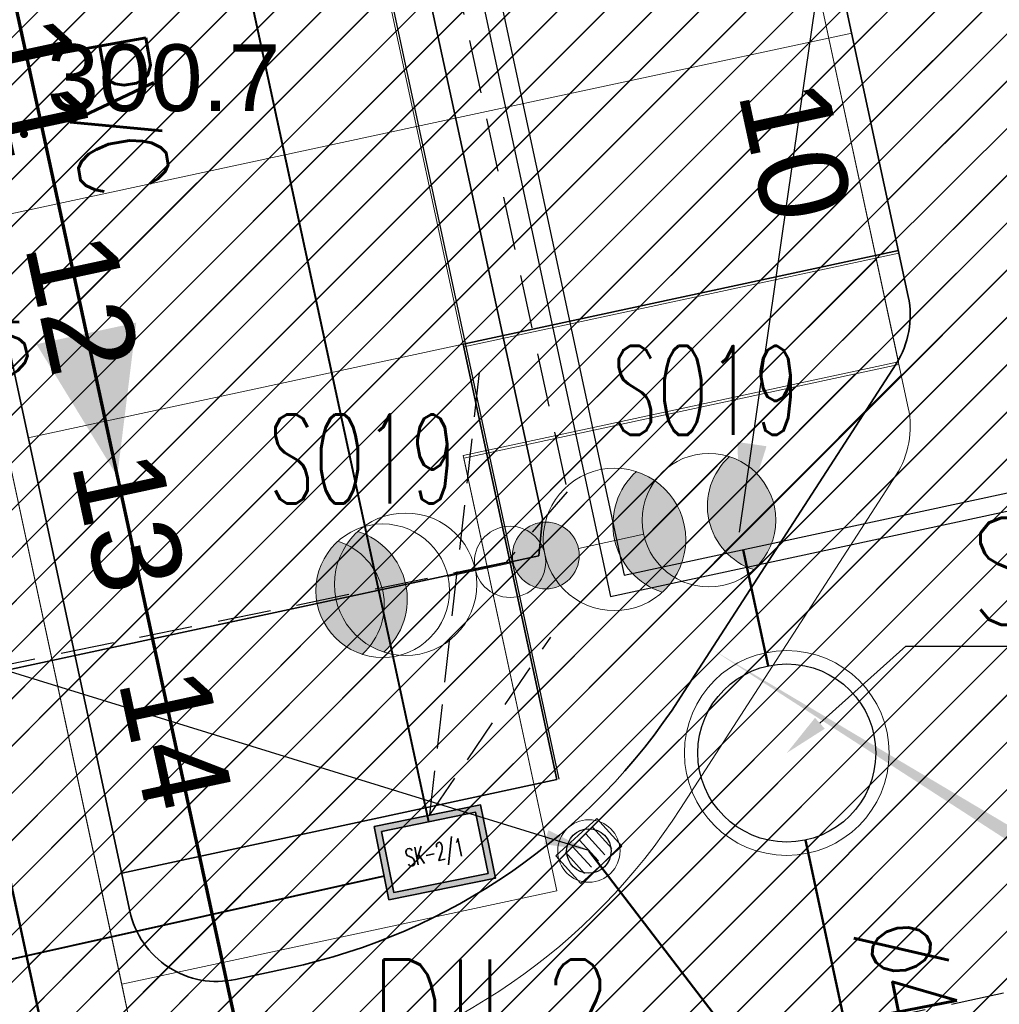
# Model space of a CAD drawing. Header units: metres. Extents: x 6567444 to 13135881, y 5574237 to 11149086.
# Tile 139 of 191: x 6567919 to 6567930, y 5574482 to 5574493. Entities that reach past the tile are written whole.
import ezdxf
from ezdxf import colors
from ezdxf.entities.mleader import LeaderData, LeaderLine
from ezdxf.enums import TextEntityAlignment as Align
from ezdxf.math import Vec2, Vec3

# ---------------------------------------------------------------- set-up
doc = ezdxf.new("R2010")
doc.units = ezdxf.units.M
for name, pattern in [('Krawędzie ukryte xs', [0.8999999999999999, 0.6, -0.2999999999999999]), ('Przerywana gęsta', [89.99999999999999, 59.99999999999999, -29.99999999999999]), ('SEL_r', [1.5, 1, -0.5])]:
    doc.linetypes.add(name, pattern=pattern)
for name, color, linetype, lineweight in [('_TT_KAN_D', 96, 'Continuous', 50), ('_TT_KAN_D_II etap', 116, 'Continuous', 50), ('_TT_KAN_D_OPIS_DN', 7, 'Continuous', 30), ('_TT_KAN_D_Opis_PKT_II', 7, 'Continuous', 30), ('_TT_KAN_D_Opis_PKT_wpust', 7, 'Continuous', 30), ('_TT_KAN_D_WPUST', 7, 'Continuous', 25), ('_TT_KAN_S_Opis_DN', 7, 'Continuous', 30), ('_TT_KAN_S_ZEWN_II etap', 30, 'Continuous', 70), ('OTRN', 7, 'Continuous', 13), ('SEL_kanalizacja_kablowa_nN', 1, 'SEL_knN', 40), ('SEL_sieci_kable_nN', 7, 'SEL_eN', 35), ('SEL_sieci_kable_nN_oswietlenie', 7, 'SEL_eNN', 35), ('SEL_sieci_oswietlenie_oprawy', 152, 'Continuous', 20), ('SEL_sieci_pomocnicza_przerywana', 140, 'SEL_r', 25), ('SEN_studnia_kablowa_typ', 30, 'Continuous', 20)]:
    doc.layers.add(name, color=color, linetype=linetype, lineweight=lineweight)
for name, color, linetype in [('FORMA - Arch 01 - 820-G Rysunki Obrazki', 7, 'Continuous'), ('FORMA - Arch 01 - PZT 1 Strefy', 7, 'Continuous'), ('FORMA - Arch 01 - PZT-3 Zagospodarowanie', 7, 'Continuous'), ('FORMA - Arch 01 - PZT-6 Uzbrojenie - Oświeltlenia', 7, 'Continuous'), ('OTRN_O', 7, 'Continuous'), ('SEL_atrybut_bloku1', 7, 'Continuous'), ('SEL_atrybut_bloku2', 9, 'Continuous'), ('SEN_atrybut_bloku1', 7, 'Continuous'), ('SEN_atrybut_bloku2', 9, 'Continuous')]:
    doc.layers.add(name, color=color, linetype=linetype)
doc.styles.add('ARIAL', font='arial.ttf')
doc.styles.add('BDOT', font='arial.ttf', dxfattribs={"width": 0.9})
doc.styles.add('pzt_11-06-2015 (2)$0$RomanS', font='romans.shx')
doc.styles.add('ROMANS', font='romans.shx', dxfattribs={"width": 0.9})
doc.styles.get("Standard").update_dxf_attribs({"font": 'arial.ttf'})
doc.styles.add('STYL_AUTOMATYCZNY_10', font='arial.ttf', dxfattribs={"width": 0.8})
doc.linetypes.add('SEL_eN', pattern='A,5,["eN",ARIAL,S=1,R=0,X=1.8,Y=0.25],5', length=10)
doc.linetypes.add('SEL_eNN', pattern='A,5,["eNN",ARIAL,S=1,R=0,X=1.45,Y=0.25],5', length=10)
doc.linetypes.add('SEL_knN', pattern='A,5,["knN",ARIAL,S=1,R=0,X=1.8,Y=0.25],5', length=10)
doc.dimstyles.new('ISO-25', dxfattribs={"dimtxt": 2.5, "dimasz": 2.5, "dimexe": 1.25, "dimexo": 0.625, "dimtad": 1, "dimtxsty": 'Standard', "dimcen": 2.5, "dimadec": 0, "dimazin": 0, "dimtfac": 1, "dimtmove": 0, "dimatfit": 3, "dimfxl": 1, "dimarcsym": 0})
pattern_1 = [(45, (0, 0), (-0.2651650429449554, 0.2651650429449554), [])]

# ---------------------------------------------------------------- blocks, each defined once
blk = doc.blocks.new('OTRN')
at = {"layer": 'OTRN', "color": 0, "const_width": 0.09}
blk.add_lwpolyline([(-0.045, 0, 1), (0.045, 0, 1)], format="xyb", close=True, dxfattribs=at)
at = {"layer": 'OTRN_O', "color": 0, "style": 'BDOT'}
blk.add_attdef('RZEDNA', (0.5138805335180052, 0.5151789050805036), '', height=1.5, dxfattribs=at)
blk = doc.blocks.new('_MDCP')
at = {"layer": 'OTRN', "color": 14, "xscale": 0.5, "yscale": 0.5, "zscale": 0.5}
blk.add_blockref('OTRN', (6567919.408, 5574491.675, 300.689), dxfattribs=at).add_auto_attribs({'RZEDNA': '300.7'})
blk = doc.blocks.new('Miejsca parkingowe 27[12]', base_point=(6567913.150438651, 5574516.344274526))
at = {"layer": 'FORMA - Arch 01 - PZT-3 Zagospodarowanie', "color": 7, "linetype": 'Przerywana gęsta', "lineweight": 13}
for p, q in [((6567918.928833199, 5574489.458215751), (6567923.817207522, 5574490.508832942)), ((6567919.454141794, 5574487.014028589), (6567924.342516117, 5574488.06464578)), ((6567919.97945039, 5574484.569841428), (6567924.867824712, 5574485.620458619))]:
    blk.add_line(p, q, dxfattribs=at)
at = {"layer": 'FORMA - Arch 01 - PZT-3 Zagospodarowanie', "color": 7, "lineweight": 13, "style": 'STYL_AUTOMATYCZNY_10'}
for tag, p in [('num_start_0', (6567914.285653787, 5574515.408198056)), ('num_start_1', (6567914.810962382, 5574512.964010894)), ('num_start_2', (6567915.336270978, 5574510.511453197)), ('num_start_3', (6567915.861579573, 5574508.075636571)), ('num_start_4', (6567916.386888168, 5574505.623078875)), ('num_start_5', (6567916.912196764, 5574503.178891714)), ('num_start_6', (6567917.437505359, 5574500.743075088)), ('num_start_7', (6567917.962813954, 5574498.290182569)), ('num_start_8', (6567918.488122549, 5574495.845995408)), ('num_start_9', (6567919.013431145, 5574493.402143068)), ('num_start_10', (6567919.53873974, 5574490.966326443)), ('num_start_11', (6567920.064048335, 5574488.522139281)), ('num_start_12', (6567920.589356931, 5574486.069581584)), ('num_start_13', (6567921.114665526, 5574483.633764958))]:
    blk.add_attdef(tag, text='', height=1, rotation=282.1295861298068, dxfattribs=at).set_placement(p, align=Align.MIDDLE_CENTER)
blk = doc.blocks.new('Miejsca parkingowe 27[13]', base_point=(6567923.977804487, 5574513.557134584))
at = {"layer": 'FORMA - Arch 01 - PZT-3 Zagospodarowanie', "color": 7, "linetype": 'Przerywana gęsta', "lineweight": 13}
blk.add_line((6567928.705581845, 5574491.559450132), (6567923.817207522, 5574490.508832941), dxfattribs=at)
at = {"layer": 'FORMA - Arch 01 - PZT-3 Zagospodarowanie', "color": 7, "lineweight": 13, "style": 'STYL_AUTOMATYCZNY_10'}
for tag, rotation, p in [('num_start_0', 282.1295861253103, (6567923.350912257, 5574512.242343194)), ('num_start_1', 282.1295861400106, (6567923.876220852, 5574509.798156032)), ('num_start_2', 282.1295860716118, (6567924.401529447, 5574507.345598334)), ('num_start_3', 282.1295861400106, (6567924.926838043, 5574504.909781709)), ('num_start_4', 282.1295861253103, (6567925.452146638, 5574502.457224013)), ('num_start_5', 282.1295861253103, (6567925.977455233, 5574500.013036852)), ('num_start_6', 282.1295861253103, (6567926.502763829, 5574497.577220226)), ('num_start_7', 282.1295861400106, (6567927.028072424, 5574495.124327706)), ('num_start_8', 282.1295861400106, (6567927.553381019, 5574492.680140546)), ('num_start_9', 282.129586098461, (6567928.078689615, 5574490.236288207))]:
    blk.add_attdef(tag, text='', height=1, rotation=rotation, dxfattribs=at).set_placement(p, align=Align.MIDDLE_CENTER)
blk = doc.blocks.new('PR1183 Chorzów Metalowców V09_TT')
at = {"layer": 'FORMA - Arch 01 - PZT 1 Strefy', "linetype": 'Continuous', "lineweight": 0, "true_color": 0x577933}
h = blk.add_hatch(dxfattribs=at)
h.set_pattern_fill('ANSI31', color=77, scale=3, style=0)
h.set_pattern_definition(pattern_1)
h.paths.add_polyline_path([(6567829.000000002, 5574517.239999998), (6567842.397905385, 5574471.118455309), (6567844.165110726, 5574471.631813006), (6567846.930686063, 5574462.111473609), (6567846.967089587, 5574484.472146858), (6567835.735746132, 5574536.730011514), (6567846.642281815, 5574539.074061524), (6567844.863687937, 5574547.349609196), (6567918.57134045, 5574563.1909752), (6567935.605484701, 5574483.933492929), (6567930.975082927, 5574476.767870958), (6567931.227228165, 5574475.594674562), (6567933.570157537, 5574476.098220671, 0.2166086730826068), (6567938.883658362, 5574480.085244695), (6567921.55, 5574567.859999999), (6567849.266576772, 5574550.953033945), (6567830.110000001, 5574546.469999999)])
at = {"layer": 'FORMA - Arch 01 - PZT 1 Strefy', "linetype": 'Continuous', "lineweight": 0, "true_color": 0x69697f}
h = blk.add_hatch(dxfattribs=at)
h.set_pattern_fill('ANSI31', color=8, scale=3, style=0)
h.set_pattern_definition(pattern_1)
h.paths.add_polyline_path([(6567875.437283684, 5574515.717650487), (6567883.566665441, 5574477.892778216), (6567884.580310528, 5574473.187166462), (6567886.578240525, 5574463.89107862), (6567886.587313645, 5574463.892713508), (6567900.210252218, 5574466.838141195, -0.31853343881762), (6567899.357854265, 5574467.620139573), (6567899.084696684, 5574468.891103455, -0.414213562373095), (6567899.852248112, 5574470.078901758), (6567930.975082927, 5574476.767870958), (6567935.605484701, 5574483.933492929), (6567924.843525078, 5574534.007380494), (6567916.781278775, 5574532.274629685), (6567916.886340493, 5574531.785792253, -0.414213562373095), (6567911.513480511, 5574523.471204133)])
h.paths.add_polyline_path([(6567890.288920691, 5574475.183380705), (6567882.839709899, 5574509.829844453, -0.414213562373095), (6567884.459190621, 5574511.826511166), (6567891.302914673, 5574513.297375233, -0.414213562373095), (6567892.487905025, 5574512.529220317), (6567900.065669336, 5574477.284615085, -0.4576549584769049), (6567898.958202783, 5574476.023761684), (6567891.476718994, 5574474.415829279, -0.3720668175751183)], flags=0)
h.paths.add_polyline_path([(6567906.630679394, 5574477.672742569, -0.414213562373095), (6567905.440073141, 5574478.439690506), (6567897.86511678, 5574513.684899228, -0.414213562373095), (6567898.635476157, 5574514.873301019), (6567906.456875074, 5574516.554288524, -0.414213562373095), (6567907.644673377, 5574515.786737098), (6567915.216821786, 5574480.540924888, -0.414213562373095), (6567914.452078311, 5574479.353730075)], flags=0)
h.paths.add_polyline_path([(6567913.01907718, 5574516.941812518, -0.414213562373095), (6567913.789436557, 5574518.13021431), (6567914.948190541, 5574518.37926656, -0.2278371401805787), (6567920.849228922, 5574516.958146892), (6567922.941292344, 5574515.251251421, -0.1703042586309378), (6567923.974996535, 5574513.556531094), (6567929.341875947, 5574488.598862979, -0.1989123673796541), (6567929.204101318, 5574487.845998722), (6567926.784257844, 5574484.101251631, -0.1989123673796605), (6567922.375820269, 5574481.056713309), (6567921.784639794, 5574480.92965586, -0.414213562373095), (6567920.596841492, 5574481.697207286)], flags=0)
at = {"layer": 'FORMA - Arch 01 - PZT 1 Strefy', "linetype": 'Continuous', "lineweight": 0, "true_color": 0x4b7a78}
h = blk.add_hatch(dxfattribs=at)
h.set_pattern_fill('ANSI31', color=137, scale=3, style=0)
h.set_pattern_definition(pattern_1)
h.paths.add_polyline_path([(6567920.504758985, 5574482.125654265), (6567925.393133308, 5574483.176271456), (6567924.342516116, 5574488.064645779), (6567929.23089044, 5574489.115262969), (6567923.977804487, 5574513.557134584), (6567919.089430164, 5574512.506517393), (6567918.038812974, 5574517.394891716), (6567913.150438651, 5574516.344274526)])
at = {"layer": 'FORMA - Arch 01 - PZT 1 Strefy', "linetype": 'Continuous', "lineweight": 0, "true_color": 0x577933}
h = blk.add_hatch(dxfattribs=at)
h.set_pattern_fill('ANSI31', color=77, scale=3, style=0)
h.set_pattern_definition(pattern_1)
h.paths.add_polyline_path([(6567922.375820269, 5574481.056713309, 0.1989123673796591), (6567926.784257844, 5574484.101251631), (6567929.204101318, 5574487.845998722, 0.1989123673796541), (6567929.341875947, 5574488.598862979), (6567929.237234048, 5574489.085747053), (6567924.348859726, 5574488.035129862), (6567925.393133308, 5574483.176271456), (6567920.504758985, 5574482.125654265), (6567920.596841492, 5574481.697207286, 0.414213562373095), (6567921.784639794, 5574480.92965586)])
at = {"layer": 'FORMA - Arch 01 - PZT-3 Zagospodarowanie', "linetype": 'Continuous', "lineweight": 5}
blk.add_hatch(color=7, dxfattribs=at).paths.add_polyline_path([(6567933.587013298, 5574480.80987564), (6567927.132395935, 5574484.640000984), (6567933.431647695, 5574480.569444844)])
at = {"layer": 'FORMA - Arch 01 - PZT-6 Uzbrojenie - Oświeltlenia', "linetype": 'Continuous', "lineweight": 13}
for points in [[(6567926.286526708, 5574486.634009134, -0.5773502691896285), (6567926.577682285, 5574485.279303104, -0.5773502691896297)], [(6567923.449122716, 5574484.606908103, -0.5773502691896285), (6567923.157967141, 5574485.961614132, -0.5773502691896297)]]:
    blk.add_hatch(color=7, dxfattribs=at).paths.add_polyline_path(points)
at = {"layer": 'FORMA - Arch 01 - 820-G Rysunki Obrazki', "color": 1, "linetype": 'Krawędzie ukryte xs', "lineweight": 25}
blk.add_lwpolyline([(6567918.555931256, 5574514.98726055), (6567919.347509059, 5574514.972376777), (6567922.418330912, 5574500.684216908), (6567921.715973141, 5574500.285581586), (6567922.507550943, 5574500.270697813), (6567925.510878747, 5574486.406542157), (6567924.820241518, 5574485.613133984), (6567910.436980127, 5574482.665653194)], dxfattribs=at)
at = {"layer": 'FORMA - Arch 01 - 820-G Rysunki Obrazki', "color": 11, "linetype": 'Krawędzie ukryte xs', "lineweight": 25, "true_color": 0xff8040}
blk.add_lwpolyline([(6567874.397321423, 5574468.715499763), (6567934.862115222, 5574481.739199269)], dxfattribs=at)
at = {"layer": 'FORMA - Arch 01 - PZT 1 Strefy', "color": 254, "linetype": 'Continuous', "lineweight": 13, "true_color": 0xd2d2ff}
for p, q in [((6567920.596841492, 5574481.697207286), (6567913.01907718, 5574516.941812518)), ((6567923.974996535, 5574513.556531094), (6567929.341875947, 5574488.598862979)), ((6567929.204101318, 5574487.845998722), (6567926.784257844, 5574484.101251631)), ((6567922.375820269, 5574481.056713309), (6567921.784639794, 5574480.92965586))]:
    blk.add_line(p, q, dxfattribs=at)
at = {"layer": 'FORMA - Arch 01 - PZT 1 Strefy', "color": 131, "linetype": 'Continuous', "lineweight": 13, "true_color": 0x97f4f0}
for p, q in [((6567913.150438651, 5574516.344274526), (6567920.504758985, 5574482.125654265)), ((6567929.23089044, 5574489.115262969), (6567923.977804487, 5574513.557134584)), ((6567924.342516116, 5574488.064645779), (6567929.23089044, 5574489.115262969)), ((6567925.393133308, 5574483.176271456), (6567924.342516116, 5574488.064645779)), ((6567920.504758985, 5574482.125654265), (6567925.393133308, 5574483.176271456))]:
    blk.add_line(p, q, dxfattribs=at)
at = {"layer": 'FORMA - Arch 01 - PZT 1 Strefy', "color": 71, "linetype": 'Continuous', "lineweight": 13, "true_color": 0xaff266}
for p, q in [((6567929.237234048, 5574489.085747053), (6567924.348859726, 5574488.035129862)), ((6567929.341875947, 5574488.598862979), (6567929.237234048, 5574489.085747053)), ((6567924.348859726, 5574488.035129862), (6567925.393133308, 5574483.176271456)), ((6567926.784257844, 5574484.101251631), (6567929.204101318, 5574487.845998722)), ((6567925.393133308, 5574483.176271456), (6567920.504758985, 5574482.125654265)), ((6567920.504758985, 5574482.125654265), (6567920.596841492, 5574481.697207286)), ((6567921.784639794, 5574480.92965586), (6567922.375820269, 5574481.056713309))]:
    blk.add_line(p, q, dxfattribs=at)
for centre, radius, start, end in [((6567928.364201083, 5574488.38873954), 0.9999999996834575, 327.1295861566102, 12.12958614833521), ((6567920.904956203, 5574487.900437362), 7.000000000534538, 282.1295861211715, 327.1295861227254), ((6567921.574516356, 5574481.907330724), 0.9999999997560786, 192.1295861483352, 282.1295861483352)]:
    blk.add_arc(centre, radius, start, end, dxfattribs=at)
at = {"layer": 'FORMA - Arch 01 - PZT 1 Strefy', "color": 254, "linetype": 'Continuous', "lineweight": 13, "true_color": 0xd2d2ff}
for centre, radius, start, end in [((6567928.364201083, 5574488.38873954), 0.9999999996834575, 327.1295861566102, 12.12958614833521), ((6567920.904956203, 5574487.900437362), 7.000000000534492, 282.1295861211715, 327.1295861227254), ((6567921.574516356, 5574481.907330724), 0.9999999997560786, 192.1295861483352, 282.1295861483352)]:
    blk.add_arc(centre, radius, start, end, dxfattribs=at)
at = {"layer": 'FORMA - Arch 01 - PZT-3 Zagospodarowanie', "color": 7, "linetype": 'Continuous', "lineweight": 35}
for p, q in [((6567920.596841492, 5574481.697207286), (6567913.021885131, 5574516.942416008)), ((6567929.341875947, 5574488.598862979), (6567923.977804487, 5574513.557134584)), ((6567929.23089044, 5574489.115262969), (6567924.342516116, 5574488.064645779)), ((6567924.342516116, 5574488.064645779), (6567925.393133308, 5574483.176271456)), ((6567929.204101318, 5574487.845998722), (6567926.784257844, 5574484.101251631)), ((6567920.504758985, 5574482.125654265), (6567925.393133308, 5574483.176271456)), ((6567922.375820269, 5574481.056713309), (6567921.784639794, 5574480.92965586))]:
    blk.add_line(p, q, dxfattribs=at)
at = {"layer": 'FORMA - Arch 01 - PZT-3 Zagospodarowanie', "color": 7, "linetype": 'Continuous', "lineweight": 18}
blk.add_line((6567919.089430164, 5574512.506517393), (6567924.342516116, 5574488.064645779), dxfattribs=at)
at = {"layer": 'FORMA - Arch 01 - PZT-3 Zagospodarowanie', "color": 7, "linetype": 'Continuous', "lineweight": 35}
for centre, radius, start, end in [((6567928.364201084, 5574488.38873954), 0.9999999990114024, 327.1295861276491, 12.12958615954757), ((6567920.904956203, 5574487.900437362), 6.999999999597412, 282.1295861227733, 327.1295861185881), ((6567921.574516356, 5574481.907330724), 0.9999999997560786, 192.1295861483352, 282.1295861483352)]:
    blk.add_arc(centre, radius, start, end, dxfattribs=at)
at = {"layer": 'FORMA - Arch 01 - PZT-6 Uzbrojenie - Oświeltlenia', "color": 7, "linetype": 'Continuous', "lineweight": 13}
for centre, radius in [((6567926.04103455, 5574485.872606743), 0.8000000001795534), ((6567923.694614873, 5574485.368310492), 0.8000000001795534), ((6567924.867824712, 5574485.620458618), 0.4000000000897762), ((6567924.867824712, 5574485.620458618), 0.4000000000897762)]:
    blk.add_circle(centre, radius, dxfattribs=at)
for centre, radius, start, end in [((6567926.823174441, 5574486.040705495), 0.7999999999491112, 132.1295861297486, 252.1295861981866), ((6567922.912474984, 5574485.200211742), 0.7999999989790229, 312.1295860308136, 72.12958617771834)]:
    blk.add_arc(centre, radius, start, end, dxfattribs=at)
at = {"layer": 'FORMA - Arch 01 - PZT-3 Zagospodarowanie', "color": 7, "linetype": 'Przerywana gęsta', "lineweight": 15}
ref = blk.add_blockref('Miejsca parkingowe 27[12]', (6567913.150438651, 5574516.344274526), dxfattribs=at)
ref.add_attrib('num_start_10', '11', dxfattribs={"color": 7, "lineweight": 13, "height": 1, "rotation": 282.1295861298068, "style": 'STYL_AUTOMATYCZNY_10'}).set_placement((6567919.53873974, 5574490.966326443), align=Align.MIDDLE_CENTER)
ref.add_attrib('num_start_11', '12', dxfattribs={"color": 7, "lineweight": 13, "height": 1, "rotation": 282.1295861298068, "style": 'STYL_AUTOMATYCZNY_10'}).set_placement((6567920.064048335, 5574488.522139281), align=Align.MIDDLE_CENTER)
ref.add_attrib('num_start_12', '13', dxfattribs={"color": 7, "lineweight": 13, "height": 1, "rotation": 282.1295861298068, "style": 'STYL_AUTOMATYCZNY_10'}).set_placement((6567920.589356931, 5574486.069581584), align=Align.MIDDLE_CENTER)
ref.add_attrib('num_start_13', '14', dxfattribs={"color": 7, "lineweight": 13, "height": 1, "rotation": 282.1295861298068, "style": 'STYL_AUTOMATYCZNY_10'}).set_placement((6567921.114665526, 5574483.633764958), align=Align.MIDDLE_CENTER)
ref = blk.add_blockref('Miejsca parkingowe 27[13]', (6567923.977804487, 5574513.557134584), dxfattribs=at)
ref.add_attrib('num_start_9', '10', dxfattribs={"color": 7, "lineweight": 13, "height": 1, "rotation": 282.129586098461, "style": 'STYL_AUTOMATYCZNY_10'}).set_placement((6567928.078689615, 5574490.236288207), align=Align.MIDDLE_CENTER)
blk = doc.blocks.new('GE.I.6640.1.468.2024_MDCP_dodatkowe pomiary_12.03.2026')
at = {"layer": 'OTRN', "color": 14, "xscale": 0.5, "yscale": 0.5, "zscale": 0.5}
blk.add_blockref('OTRN', (6567919.408, 5574491.675, 300.689), dxfattribs=at).add_auto_attribs({'RZEDNA': '300.7'})
blk = doc.blocks.new('tb wpust')
at = {"layer": '_TT_KAN_D_WPUST', "lineweight": 30}
for p, q in [((-0.2095961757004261, 0.1541851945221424), (-0.2095961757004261, -0.1662534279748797)), ((-0.1047980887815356, 0.1541851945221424), (-0.1047980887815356, -0.1662534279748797)), ((-0.004394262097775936, 0.1541851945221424), (-0.004394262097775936, -0.1662534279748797)), ((0.1004038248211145, 0.1541851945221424), (0.1004038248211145, -0.1662534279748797)), ((0.205201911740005, 0.1541851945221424), (0.205201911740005, -0.1662534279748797))]:
    blk.add_line(p, q, dxfattribs=at)
blk.add_lwpolyline([(-0.3100000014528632, -0.2099999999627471), (0.3099999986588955, -0.2099999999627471), (0.3099999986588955, 0.2099999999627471), (-0.3100000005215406, 0.2100000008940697)], close=True, dxfattribs=at)
at = {"layer": '_TT_KAN_D_WPUST', "lineweight": 18}
blk.add_circle((0, 0), 0.35, dxfattribs=at)
at = {"layer": '_TT_KAN_D_WPUST', "color": 96, "lineweight": 30}
blk.add_circle((0, 0), 0.25, dxfattribs=at)
blk = doc.blocks.new('oprawa zewnetrzna stojaca')
for points in [[(2.625000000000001, -1.57248888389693e-16, 0.2679491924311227), (2.25, 0.6495190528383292, 0.5773502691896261), (2.25, -0.6495190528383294, 0.2679491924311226)], [(0.375, 0, 1), (-0.375, 0, 1)]]:
    blk.add_hatch(color=256).paths.add_polyline_path(points)
blk.add_line((1.125, -6.540341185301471e-17), (0.375, -6.540341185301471e-17))
for centre, radius in [((1.875, -1.57248888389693e-16), 0.7500000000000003), ((0, 0), 0.375)]:
    blk.add_circle(centre, radius)
blk.add_arc((2.625000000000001, -2.950171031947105e-16), 0.7500000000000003, 120, 239.9999999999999)
at = {"layer": 'SEL_atrybut_bloku1', "style": 'ROMANS', "width": 0.6, "flags": 8}
blk.add_attdef('TYP', text='', height=1, dxfattribs=at).set_placement((1.87250034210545, 0.8999999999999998), align=Align.CENTER)
at = {"layer": 'SEL_atrybut_bloku2', "style": 'ROMANS', "width": 0.6, "flags": 8}
for tag, p in [('OPIS1', (1.872500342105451, -1.638064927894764)), ('OPIS2', (1.872500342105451, -2.499397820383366))]:
    blk.add_attdef(tag, text='', height=0.75, dxfattribs=at).set_placement(p, align=Align.CENTER)
blk = doc.blocks.new('studnia_SK2_1')
at = {"linetype": 'Continuous'}
h = blk.add_hatch(color=256, dxfattribs=at)
h.paths.add_polyline_path([(-0.6100000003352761, 0.8399999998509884), (-0.6100000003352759, 1.110223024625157e-16), (0.6099999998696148, 0), (0.6099999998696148, 0.8399999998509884)])
h.paths.add_polyline_path([(0.5399999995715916, 0.7700000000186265), (0.5399999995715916, 0.06999999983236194), (-0.5400000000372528, 0.06999999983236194), (-0.5400000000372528, 0.7700000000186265)], flags=16)
for points in [[(-0.6100000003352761, 0.8399999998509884), (0.6099999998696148, 0.8399999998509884), (0.6099999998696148, 0), (-0.6100000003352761, 0)], [(-0.5400000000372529, 0.7700000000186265), (0.5399999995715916, 0.7700000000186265), (0.5399999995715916, 0.06999999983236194), (-0.5400000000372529, 0.06999999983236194)]]:
    blk.add_lwpolyline(points, close=True, dxfattribs=at)
at = {"linetype": 'Continuous', "flags": 128}
for points in [[(-0.6100000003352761, 0.8399999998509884), (0.6099999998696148, 0.8399999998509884), (0.6099999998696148, 0), (-0.6100000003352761, 0), (-0.6100000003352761, 0.8399999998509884)], [(-0.5400000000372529, 0.7700000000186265), (0.5399999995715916, 0.7700000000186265), (0.5399999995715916, 0.06999999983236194), (-0.5400000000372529, 0.06999999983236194), (-0.5400000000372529, 0.7700000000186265)]]:
    blk.add_lwpolyline(points, dxfattribs=at)
at = {"layer": 'SEN_atrybut_bloku1', "style": 'ROMANS', "width": 0.6, "flags": 8}
blk.add_attdef('TYP', text='', height=1, dxfattribs=at).set_placement((0, 0.9399999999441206), align=Align.CENTER)
at = {"layer": 'SEN_atrybut_bloku2', "style": 'ROMANS', "width": 0.6, "flags": 8}
for tag, p in [('OPIS1', (0, -0.8500000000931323)), ('OPIS2', (0, -1.700000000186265))]:
    blk.add_attdef(tag, text='', height=0.75, dxfattribs=at).set_placement(p, align=Align.CENTER)
at = {"layer": 'SEN_studnia_kablowa_typ', "color": 0, "style": 'ROMANS', "width": 0.6}
blk.add_text('SK-2/1', height=0.2, dxfattribs=at).set_placement((0, 0.4199999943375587), align=Align.MIDDLE_CENTER)
blk = doc.blocks.new('PT-IE-001 PZT - instal. elektr XREFF')
at = {"layer": 'SEL_kanalizacja_kablowa_nN', "ltscale": 0.8}
for points in [[(6567916.432324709, 5574518.749833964), (6567923.952362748, 5574483.953498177)], [(6567923.453197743, 5574483.339565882), (6567910.352714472, 5574480.421915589)]]:
    blk.add_lwpolyline(points, dxfattribs=at)
at = {"layer": 'SEL_sieci_kable_nN_oswietlenie', "ltscale": 0.8}
blk.add_lwpolyline([(6567925.191283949, 5574486.938175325), (6567925.230880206, 5574487.35757696), (6567922.177552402, 5574501.449732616), (6567921.730932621, 5574501.535300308), (6567922.097924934, 5574501.866709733), (6567919.036991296, 5574516.108860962), (6567918.955191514, 5574516.284753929)], dxfattribs=at)
at = {"layer": 'SEL_sieci_kable_nN_oswietlenie', "ltscale": 0.5}
blk.add_lwpolyline([(6567909.714315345, 5574483.613733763), (6567925.191283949, 5574486.938175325)], dxfattribs=at)
at = {"layer": 'SEL_sieci_pomocnicza_przerywana', "ltscale": 0.5}
for points in [[(6567923.967404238, 5574484.027954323), (6567924.549792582, 5574489.209131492)], [(6567923.967404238, 5574484.027954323), (6567925.326805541, 5574486.025992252)]]:
    blk.add_lwpolyline(points, dxfattribs=at)
at = {"layer": 'SEL_sieci_kable_nN', "rotation": 11.42750792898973}
blk.add_blockref('studnia_SK2_1', (6567924.104551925, 5574483.196012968), dxfattribs=at)
at = {"layer": 'SEL_sieci_oswietlenie_oprawy'}
ref = blk.add_blockref('oprawa zewnetrzna stojaca', (6567925.269539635, 5574486.942089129), dxfattribs=dict(at, rotation=12.20053319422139))
ref.add_attrib('TYP', 'SO19', dxfattribs={"layer": 'SEL_atrybut_bloku1', "height": 0.9999999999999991, "style": 'ROMANS', "width": 0.6000000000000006, "flags": 8}).set_placement((6567927.067082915, 5574488.296460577), align=Align.CENTER)
ref = blk.add_blockref('oprawa zewnetrzna stojaca', (6567925.269638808, 5574486.941979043), dxfattribs=dict(at, rotation=192.200533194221))
ref.add_attrib('TYP', 'SO19', dxfattribs={"layer": 'SEL_atrybut_bloku1', "height": 0.9999999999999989, "style": 'ROMANS', "width": 0.6000000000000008, "flags": 8}).set_placement((6567923.209445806, 5574487.527062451), align=Align.CENTER)

msp = doc.modelspace()

# ---------------------------------------------------------------- block references
at = {"layer": 'Defpoints'}
msp.add_blockref('GE.I.6640.1.468.2024_MDCP_dodatkowe pomiary_12.03.2026', (0, 0), dxfattribs=at)

# ---------------------------------------------------------------- next in the draw order: block references
msp.add_blockref('PR1183 Chorzów Metalowców V09_TT', (0, 1.250091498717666))

# ---------------------------------------------------------------- next in the draw order: block references
msp.add_blockref('_MDCP', (0, 0))

# ---------------------------------------------------------------- next in the draw order: hatches: boundary and pattern name
at = {"layer": '_TT_KAN_S_ZEWN_II etap', "lineweight": 70}
msp.add_hatch(color=256, dxfattribs=at).paths.add_polyline_path([(6567920.667890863, 5574489.556829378), (6567919.547235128, 5574489.314296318), (6567920.454738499, 5574487.831393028)])

# ---------------------------------------------------------------- next in the draw order: linework, layer by layer
at = {"layer": '_TT_KAN_D', "lineweight": 30}
msp.add_lwpolyline([(6567925.995701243, 5574486.482431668), (6567931.861750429, 5574487.743172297), (6567925.124340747, 5574519.091393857), (6567919.258291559, 5574517.830653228)], close=True, dxfattribs=at)
msp.add_lwpolyline([(6567926.149211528, 5574486.719991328), (6567931.624190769, 5574487.896682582), (6567924.970830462, 5574518.853834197), (6567919.49585122, 5574517.677142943), (6567926.149211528, 5574486.719991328)], dxfattribs=at)
at = {"layer": '_TT_KAN_D_II etap'}
msp.add_line((6567925.752868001, 5574483.62298457), (6567928.806094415, 5574479.640632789), dxfattribs=at)
for points in [[(6567916.792713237, 5574494.745166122), (6567920.413954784, 5574477.896062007)], [(6567927.76625205, 5574485.701314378), (6567927.48558745, 5574487.007207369)], [(6567928.18649892, 5574483.745964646), (6567929.045086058, 5574479.751079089)]]:
    msp.add_lwpolyline(points, dxfattribs=at)
at = {"layer": '_TT_KAN_D_II etap', "lineweight": 13}
msp.add_circle((6567927.976375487, 5574484.723639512), 1.15, dxfattribs=at)
at = {"layer": '_TT_KAN_D_II etap', "lineweight": 30}
msp.add_circle((6567927.976375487, 5574484.723639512), 1, dxfattribs=at)
at = {"layer": '_TT_KAN_S_ZEWN_II etap'}
msp.add_line((6567912.306599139, 5574525.472311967), (6567923.123260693, 5574475.504274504), dxfattribs=at)
at = {"layer": 'Defpoints'}
msp.add_line((6567919.110121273, 5574513.760961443), (6567925.413805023, 5574484.430805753), dxfattribs=at)

# ---------------------------------------------------------------- next in the draw order: block references
at = {"layer": '_TT_KAN_D_WPUST', "rotation": 222.1739895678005}
msp.add_blockref('tb wpust', (6567925.752868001, 5574483.62298457), dxfattribs=at)

# ---------------------------------------------------------------- next in the draw order: texts
at = {"layer": '_TT_KAN_D_OPIS_DN', "char_height": 0.9999999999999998, "attachment_point": 1, "style": 'pzt_11-06-2015 (2)$0$RomanS'}
for s, insert, rotation in [('\\T0.85;\\W0.8;%%C315 PVC', (6567918.384328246, 5574493.435072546), 284.01322344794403), ('\\T0.85;\\W0.8;%%C400', (6567929.687957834, 5574482.953502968), 281.1228215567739)]:
    msp.add_mtext_dynamic_manual_height_columns(s, width=9.136729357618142, gutter_width=12.5, heights=[0], dxfattribs=dict(at, insert=insert, rotation=rotation))
at = {"layer": '_TT_KAN_D_Opis_PKT_II', "insert": (6567926.039638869, 5574482.402997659), "char_height": 1.2, "attachment_point": 3, "style": 'ROMANS'}
msp.add_mtext('\\W0.8;DII.2', dxfattribs=at)
at = {"layer": '_TT_KAN_S_Opis_DN', "insert": (6567920.265815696, 5574495.644146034), "char_height": 0.9999999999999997, "attachment_point": 1, "rotation": 280.0000001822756, "style": 'pzt_11-06-2015 (2)$0$RomanS'}
msp.add_mtext_dynamic_manual_height_columns('\\T0.85;\\W0.8;%%C200 PVC', width=9.13672935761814, gutter_width=12.5, heights=[0], dxfattribs=at)

# ---------------------------------------------------------------- next in the draw order: leaders
at = {"layer": '_TT_KAN_D_Opis_PKT_II', "lineweight": 25, "annotation_type": 0, "has_hookline": 1, "hookline_direction": 0, "text_width": 3.702857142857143}
msp.add_leader([(6567927.443562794, 5574487.202742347), (6567928.460329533, 5574494.238738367), (6567929.460329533, 5574494.238738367)], dimstyle='ISO-25', override={"dimasz": 1, "dimgap": 0.625, "dimtad": 3}, dxfattribs=at)
at = {"layer": '_TT_KAN_D_Opis_PKT_II'}
ml = msp.add_multileader_mtext('Standard', dxfattribs=at)
ml.set_content('SEP.II', color=256, style='ROMANS')
ml.set_leader_properties(color=256, linetype='ByLayer', lineweight=25)
ml.build(insert=Vec2(0, 0))
ml.multileader.update_dxf_attribs({"text_left_attachment_type": 5, "text_right_attachment_type": 5, "dogleg_length": 0.2, "arrow_head_size": 0.5})
ctx = ml.context
ctx.base_point, ctx.char_height, ctx.arrow_head_size, ctx.landing_gap_size, ctx.plane_origin, ctx.plane_x_axis, ctx.plane_y_axis = Vec3(6567929.514715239, 5574485.924361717), 1.2, 0.5, 0.5, Vec3(6568005.57610157, 5574486.799822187), Vec3(0.8861378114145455, -0.4634218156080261), Vec3(0.4634218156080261, 0.8861378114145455)
ctx.left_attachment, ctx.right_attachment = 5, 5
notes = []
notes.append((ctx, [(0, (1, 1, 0), (6567929.314715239, 5574485.924361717), (1, 0), 0.2, [(0, [(6567927.976375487, 5574484.723639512)], 0, [])])]))
ctx.mtext.insert, ctx.mtext.flow_direction = Vec3(6567930.014715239, 5574487.364361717), 5
for ctx, leaders in notes:
    for number, flags, end, landing, length, lines in leaders:
        leader = LeaderData()
        leader.index, (leader.has_last_leader_line, leader.has_dogleg_vector, leader.attachment_direction) = number, flags
        leader.last_leader_point, leader.dogleg_vector, leader.dogleg_length = Vec3(end), Vec3(landing), length
        for number, points, colour, breaks in lines:
            line = LeaderLine()
            line.index, line.vertices, line.color, line.breaks = number, Vec3.list(points), colors.encode_raw_color(colour), breaks
            leader.lines.append(line)
        ctx.leaders.append(leader)

# ---------------------------------------------------------------- next in the draw order: block references
msp.add_blockref('PT-IE-001 PZT - instal. elektr XREFF', (0, 0))

# ---------------------------------------------------------------- next in the draw order: hatches: boundary and pattern name
at = {"layer": 'FORMA - Arch 01 - PZT 1 Strefy', "linetype": 'Continuous', "lineweight": 0, "true_color": 0x577933}
h = msp.add_hatch(dxfattribs=at)
h.set_pattern_fill('ANSI31', color=77, scale=3, style=0)
h.set_pattern_definition(pattern_1)
h.paths.add_polyline_path([(6567829.000000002, 5574517.239999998), (6567842.397905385, 5574471.118455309), (6567844.165110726, 5574471.631813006), (6567846.930686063, 5574462.111473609), (6567846.967089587, 5574484.472146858), (6567835.735746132, 5574536.730011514), (6567846.642281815, 5574539.074061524), (6567844.863687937, 5574547.349609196), (6567918.57134045, 5574563.1909752), (6567935.605484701, 5574483.933492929), (6567930.975082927, 5574476.767870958), (6567931.227228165, 5574475.594674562), (6567933.570157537, 5574476.098220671, 0.2166086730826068), (6567938.883658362, 5574480.085244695), (6567921.55, 5574567.859999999), (6567849.266576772, 5574550.953033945), (6567830.110000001, 5574546.469999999)])
at = {"layer": 'FORMA - Arch 01 - PZT 1 Strefy', "linetype": 'Continuous', "lineweight": 0, "true_color": 0x69697f}
h = msp.add_hatch(dxfattribs=at)
h.set_pattern_fill('ANSI31', color=8, scale=3, style=0)
h.set_pattern_definition(pattern_1)
h.paths.add_polyline_path([(6567875.437283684, 5574515.717650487), (6567883.566665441, 5574477.892778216), (6567884.580310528, 5574473.187166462), (6567886.578240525, 5574463.89107862), (6567886.587313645, 5574463.892713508), (6567900.210252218, 5574466.838141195, -0.31853343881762), (6567899.357854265, 5574467.620139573), (6567899.084696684, 5574468.891103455, -0.414213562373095), (6567899.852248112, 5574470.078901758), (6567930.975082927, 5574476.767870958), (6567935.605484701, 5574483.933492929), (6567924.843525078, 5574534.007380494), (6567916.781278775, 5574532.274629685), (6567916.886340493, 5574531.785792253, -0.414213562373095), (6567911.513480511, 5574523.471204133)])
h.paths.add_polyline_path([(6567890.288920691, 5574475.183380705), (6567882.839709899, 5574509.829844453, -0.414213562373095), (6567884.459190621, 5574511.826511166), (6567891.302914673, 5574513.297375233, -0.414213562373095), (6567892.487905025, 5574512.529220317), (6567900.065669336, 5574477.284615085, -0.4576549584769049), (6567898.958202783, 5574476.023761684), (6567891.476718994, 5574474.415829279, -0.3720668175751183)], flags=0)
h.paths.add_polyline_path([(6567906.630679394, 5574477.672742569, -0.414213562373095), (6567905.440073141, 5574478.439690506), (6567897.86511678, 5574513.684899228, -0.414213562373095), (6567898.635476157, 5574514.873301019), (6567906.456875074, 5574516.554288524, -0.414213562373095), (6567907.644673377, 5574515.786737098), (6567915.216821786, 5574480.540924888, -0.414213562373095), (6567914.452078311, 5574479.353730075)], flags=0)
h.paths.add_polyline_path([(6567913.01907718, 5574516.941812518, -0.414213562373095), (6567913.789436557, 5574518.13021431), (6567914.948190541, 5574518.37926656, -0.2278371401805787), (6567920.849228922, 5574516.958146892), (6567922.941292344, 5574515.251251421, -0.1703042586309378), (6567923.974996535, 5574513.556531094), (6567929.341875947, 5574488.598862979, -0.1989123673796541), (6567929.204101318, 5574487.845998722), (6567926.784257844, 5574484.101251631, -0.1989123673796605), (6567922.375820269, 5574481.056713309), (6567921.784639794, 5574480.92965586, -0.414213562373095), (6567920.596841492, 5574481.697207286)], flags=0)
at = {"layer": 'FORMA - Arch 01 - PZT 1 Strefy', "linetype": 'Continuous', "lineweight": 0, "true_color": 0x4b7a78}
h = msp.add_hatch(dxfattribs=at)
h.set_pattern_fill('ANSI31', color=137, scale=3, style=0)
h.set_pattern_definition(pattern_1)
h.paths.add_polyline_path([(6567920.504758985, 5574482.125654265), (6567925.393133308, 5574483.176271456), (6567924.342516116, 5574488.064645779), (6567929.23089044, 5574489.115262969), (6567923.977804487, 5574513.557134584), (6567919.089430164, 5574512.506517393), (6567918.038812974, 5574517.394891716), (6567913.150438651, 5574516.344274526)])
at = {"layer": 'FORMA - Arch 01 - PZT 1 Strefy', "linetype": 'Continuous', "lineweight": 0, "true_color": 0x577933}
h = msp.add_hatch(dxfattribs=at)
h.set_pattern_fill('ANSI31', color=77, scale=3, style=0)
h.set_pattern_definition(pattern_1)
h.paths.add_polyline_path([(6567922.375820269, 5574481.056713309, 0.1989123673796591), (6567926.784257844, 5574484.101251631), (6567929.204101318, 5574487.845998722, 0.1989123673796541), (6567929.341875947, 5574488.598862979), (6567929.237234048, 5574489.085747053), (6567924.348859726, 5574488.035129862), (6567925.393133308, 5574483.176271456), (6567920.504758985, 5574482.125654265), (6567920.596841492, 5574481.697207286, 0.414213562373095), (6567921.784639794, 5574480.92965586)])

# ---------------------------------------------------------------- next in the draw order: linework, layer by layer
at = {"layer": 'FORMA - Arch 01 - PZT 1 Strefy', "color": 254, "linetype": 'Continuous', "lineweight": 13, "true_color": 0xd2d2ff}
for p, q in [((6567920.596841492, 5574481.697207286), (6567913.01907718, 5574516.941812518)), ((6567923.974996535, 5574513.556531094), (6567929.341875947, 5574488.598862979)), ((6567929.204101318, 5574487.845998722), (6567926.784257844, 5574484.101251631))]:
    msp.add_line(p, q, dxfattribs=at)
at = {"layer": 'FORMA - Arch 01 - PZT 1 Strefy', "color": 131, "linetype": 'Continuous', "lineweight": 13, "true_color": 0x97f4f0}
for p, q in [((6567913.150438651, 5574516.344274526), (6567920.504758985, 5574482.125654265)), ((6567929.23089044, 5574489.115262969), (6567923.977804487, 5574513.557134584)), ((6567924.342516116, 5574488.064645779), (6567929.23089044, 5574489.115262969)), ((6567925.393133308, 5574483.176271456), (6567924.342516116, 5574488.064645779)), ((6567920.504758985, 5574482.125654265), (6567925.393133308, 5574483.176271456))]:
    msp.add_line(p, q, dxfattribs=at)
at = {"layer": 'FORMA - Arch 01 - PZT 1 Strefy', "color": 71, "linetype": 'Continuous', "lineweight": 13, "true_color": 0xaff266}
for p, q in [((6567929.237234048, 5574489.085747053), (6567924.348859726, 5574488.035129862)), ((6567929.341875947, 5574488.598862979), (6567929.237234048, 5574489.085747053)), ((6567924.348859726, 5574488.035129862), (6567925.393133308, 5574483.176271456)), ((6567926.784257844, 5574484.101251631), (6567929.204101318, 5574487.845998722)), ((6567925.393133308, 5574483.176271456), (6567920.504758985, 5574482.125654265)), ((6567920.504758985, 5574482.125654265), (6567920.596841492, 5574481.697207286))]:
    msp.add_line(p, q, dxfattribs=at)
for centre, radius, start, end in [((6567928.364201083, 5574488.38873954), 0.9999999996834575, 327.1295861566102, 12.12958614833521), ((6567920.904956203, 5574487.900437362), 7.000000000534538, 282.1295861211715, 327.1295861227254)]:
    msp.add_arc(centre, radius, start, end, dxfattribs=at)
at = {"layer": 'FORMA - Arch 01 - PZT 1 Strefy', "color": 254, "linetype": 'Continuous', "lineweight": 13, "true_color": 0xd2d2ff}
for centre, radius, start, end in [((6567928.364201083, 5574488.38873954), 0.9999999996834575, 327.1295861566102, 12.12958614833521), ((6567920.904956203, 5574487.900437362), 7.000000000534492, 282.1295861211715, 327.1295861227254)]:
    msp.add_arc(centre, radius, start, end, dxfattribs=at)

# ---------------------------------------------------------------- next in the draw order: leaders
at = {"layer": '_TT_KAN_D_Opis_PKT_wpust', "lineweight": 25, "annotation_type": 0, "has_hookline": 1, "hookline_direction": 1, "text_width": 2.981999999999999}
msp.add_leader([(6567925.75207342, 5574483.630406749), (6567917.281503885, 5574486.242796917), (6567916.781503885, 5574486.242796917)], dimstyle='ISO-25', override={"dimasz": 0.5, "dimgap": 0.625, "dimtad": 3}, dxfattribs=at)

doc.saveas('drawing.dxf')
